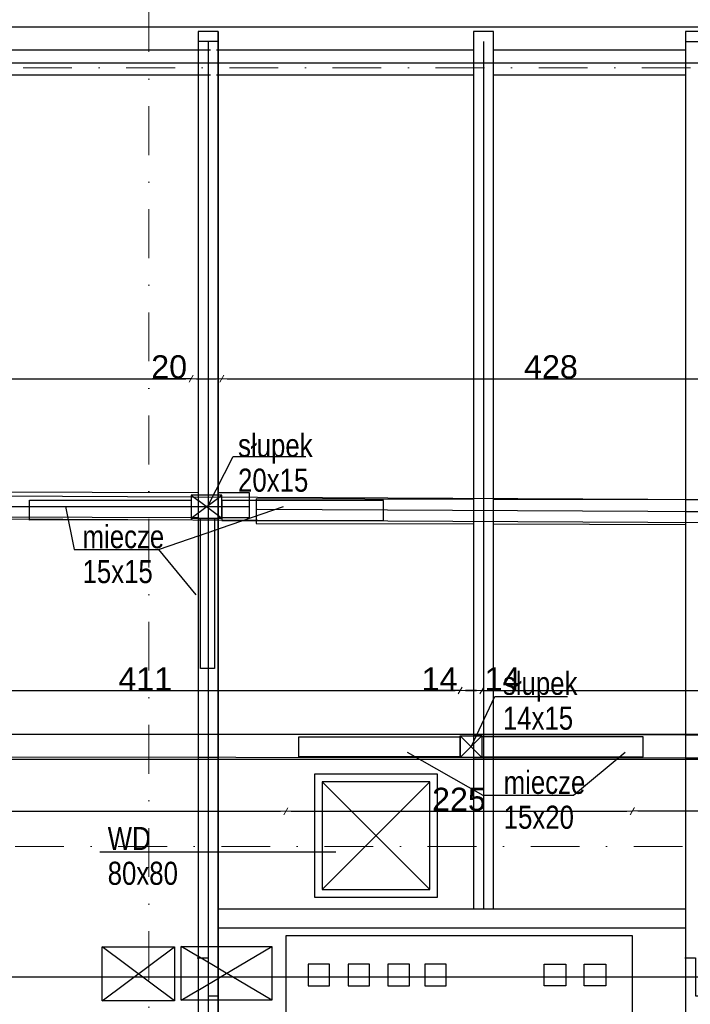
# Model space of a CAD drawing. Header units: millimetres. Extents: x 77315 to 2132699, y -120257 to -89040.
# Tile 49 of 56: x 642434 to 646794, y -110870 to -104469. Entities that reach past the tile are written whole.
import ezdxf

# ---------------------------------------------------------------- set-up
doc = ezdxf.new("R2010")
doc.units = ezdxf.units.MM
doc.header["$MEASUREMENT"] = 0
doc.linetypes.add('Dot & Dashed', pattern=[670.277762, 317.5, -176.388889, 0, -176.388874])
for name, color, linetype in [('detalokna', 7, 'Continuous'), ('DIM MALY', 7, 'Continuous'), ('drewno', 7, 'Continuous'), ('Nowe_0', 7, 'Continuous'), ('opisy inne', 7, 'Continuous'), ('OSIE', 7, 'Continuous'), ('platew', 7, 'Continuous'), ('podwaliny', 7, 'Continuous'), ('SCIANY_KONSTR', 7, 'Continuous'), ('Structural - Grid', 7, 'Continuous'), ('wiezba', 7, 'Continuous')]:
    doc.layers.add(name, color=color, linetype=linetype)
doc.styles.add('STYL_AUTOMATYCZNY_2', font='arial.ttf')
doc.styles.add('STYL_AUTOMATYCZNY_3', font='arial.ttf', dxfattribs={"width": 0.8})
doc.dimstyles.new('STYL_AUTOMATYCZNY__9', dxfattribs={"dimtxt": 150, "dimasz": 34.231941, "dimexe": 0.18, "dimexo": 0.0625, "dimgap": 0, "dimtad": 1, "dimtih": 1, "dimtoh": 1, "dimdec": 0, "dimlfac": 0.1, "dimzin": 0, "dimdsep": 46, "dimtxsty": 'STYL_AUTOMATYCZNY_2', "dimblk": 'ARROWHEAD_2', "dimblk1": 'ARROWHEAD_2', "dimblk2": 'ARROWHEAD_2', "dimcen": 0.09, "dimse1": 1, "dimse2": 1, "dimclrd": 5, "dimclre": 5, "dimclrt": 1, "dimadec": 0, "dimazin": 0, "dimtfac": 1, "dimtdec": 4, "dimtmove": 0, "dimatfit": 3, "dimfxl": 0, "dimtolj": 1, "dimtzin": 0, "dimarcsym": 0})

# ---------------------------------------------------------------- blocks, each defined once
blk = doc.blocks.new('ARROWHEAD_2')
at = {"color": 0, "linetype": 'Continuous', "lineweight": 0}
for p, q in [((0, 0), (-1, 0)), ((-0.38, -0.66), (0.38, 0.66))]:
    blk.add_line(p, q, dxfattribs=at)
blk = doc.blocks.new('*D1162', base_point=(536116.7, -11361.7))
at = {"layer": 'Defpoints', "color": 0}
for p in [(643548.9, -106803.5), (643548.9, -106866.9), (639578.9, -106962.5)]:
    blk.add_point(p, dxfattribs=at)
at = {"layer": 'DIM MALY', "color": 5, "lineweight": -2}
blk.add_line((639613.1, -106803.5), (643514.7, -106803.5), dxfattribs=at)
at = {"layer": 'DIM MALY', "color": 5, "lineweight": -2, "xscale": 34.23194115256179, "yscale": 34.23194115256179, "zscale": 34.23194115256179, "rotation": 180}
blk.add_blockref('ARROWHEAD_2', (639578.9, -106803.5), dxfattribs=at)
at = {"layer": 'DIM MALY', "color": 5, "lineweight": -2, "xscale": 34.23194115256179, "yscale": 34.23194115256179, "zscale": 34.23194115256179}
blk.add_blockref('ARROWHEAD_2', (643548.9, -106803.5), dxfattribs=at)
at = {"layer": 'DIM MALY', "color": 1, "insert": (641563.5, -106726.9), "char_height": 150, "attachment_point": 5, "style": 'STYL_AUTOMATYCZNY_2'}
blk.add_mtext('\\A1;397', dxfattribs=at)
blk = doc.blocks.new('*D1170', base_point=(536116.7, -11361.7))
at = {"layer": 'Defpoints', "color": 0}
for p in [(643548.9, -106803.5), (643548.9, -106866.9), (639578.9, -106962.5)]:
    blk.add_point(p, dxfattribs=at)
at = {"layer": 'DIM MALY', "color": 5, "lineweight": -2}
blk.add_line((639613.1, -106803.5), (643514.7, -106803.5), dxfattribs=at)
at = {"layer": 'DIM MALY', "color": 5, "lineweight": -2, "xscale": 34.23194115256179, "yscale": 34.23194115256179, "zscale": 34.23194115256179, "rotation": 180}
blk.add_blockref('ARROWHEAD_2', (639578.9, -106803.5), dxfattribs=at)
at = {"layer": 'DIM MALY', "color": 5, "lineweight": -2, "xscale": 34.23194115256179, "yscale": 34.23194115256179, "zscale": 34.23194115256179}
blk.add_blockref('ARROWHEAD_2', (643548.9, -106803.5), dxfattribs=at)
at = {"layer": 'DIM MALY', "color": 1, "insert": (641563.5, -106726.9), "char_height": 150, "attachment_point": 5, "style": 'STYL_AUTOMATYCZNY_2'}
blk.add_mtext('\\A1;397', dxfattribs=at)
blk = doc.blocks.new('*D1171', base_point=(536116.7, -11361.7))
at = {"layer": 'Defpoints', "color": 0}
for p in [(643748.9, -106803.5), (643548.9, -106866.9), (643748.9, -106908.5)]:
    blk.add_point(p, dxfattribs=at)
at = {"layer": 'DIM MALY', "color": 5, "lineweight": -2}
for p, q in [((643514.7, -106803.5), (643297.8, -106803.5)), ((643548.9, -106803.5), (643514.7, -106803.5)), ((643583.1, -106803.5), (643714.7, -106803.5))]:
    blk.add_line(p, q, dxfattribs=at)
at = {"layer": 'DIM MALY', "color": 5, "lineweight": -2, "xscale": 34.23194115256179, "yscale": 34.23194115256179, "zscale": 34.23194115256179, "rotation": 180}
blk.add_blockref('ARROWHEAD_2', (643548.9, -106803.5), dxfattribs=at)
at = {"layer": 'DIM MALY', "color": 5, "lineweight": -2, "xscale": 34.23194115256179, "yscale": 34.23194115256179, "zscale": 34.23194115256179}
blk.add_blockref('ARROWHEAD_2', (643748.9, -106803.5), dxfattribs=at)
at = {"layer": 'DIM MALY', "color": 1, "insert": (643406.2, -106726.9), "char_height": 150, "attachment_point": 5, "style": 'STYL_AUTOMATYCZNY_2'}
blk.add_mtext('\\A1;20', dxfattribs=at)
blk = doc.blocks.new('*D1179', base_point=(536116.7, -11361.7))
at = {"layer": 'Defpoints', "color": 0}
for p in [(643548.9, -106803.5), (643548.9, -106866.9), (639578.9, -106962.5)]:
    blk.add_point(p, dxfattribs=at)
at = {"layer": 'DIM MALY', "color": 5, "lineweight": -2}
blk.add_line((639613.1, -106803.5), (643514.7, -106803.5), dxfattribs=at)
at = {"layer": 'DIM MALY', "color": 5, "lineweight": -2, "xscale": 34.23194115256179, "yscale": 34.23194115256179, "zscale": 34.23194115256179, "rotation": 180}
blk.add_blockref('ARROWHEAD_2', (639578.9, -106803.5), dxfattribs=at)
at = {"layer": 'DIM MALY', "color": 5, "lineweight": -2, "xscale": 34.23194115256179, "yscale": 34.23194115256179, "zscale": 34.23194115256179}
blk.add_blockref('ARROWHEAD_2', (643548.9, -106803.5), dxfattribs=at)
at = {"layer": 'DIM MALY', "color": 1, "insert": (641563.5, -106726.9), "char_height": 150, "attachment_point": 5, "style": 'STYL_AUTOMATYCZNY_2'}
blk.add_mtext('\\A1;397', dxfattribs=at)
blk = doc.blocks.new('*D1180', base_point=(536116.7, -11361.7))
at = {"layer": 'Defpoints', "color": 0}
for p in [(643748.9, -106803.5), (643548.9, -106866.9), (643748.9, -106908.5)]:
    blk.add_point(p, dxfattribs=at)
at = {"layer": 'DIM MALY', "color": 5, "lineweight": -2}
for p, q in [((643514.7, -106803.5), (643297.8, -106803.5)), ((643548.9, -106803.5), (643514.7, -106803.5)), ((643583.1, -106803.5), (643714.7, -106803.5))]:
    blk.add_line(p, q, dxfattribs=at)
at = {"layer": 'DIM MALY', "color": 5, "lineweight": -2, "xscale": 34.23194115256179, "yscale": 34.23194115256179, "zscale": 34.23194115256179, "rotation": 180}
blk.add_blockref('ARROWHEAD_2', (643548.9, -106803.5), dxfattribs=at)
at = {"layer": 'DIM MALY', "color": 5, "lineweight": -2, "xscale": 34.23194115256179, "yscale": 34.23194115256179, "zscale": 34.23194115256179}
blk.add_blockref('ARROWHEAD_2', (643748.9, -106803.5), dxfattribs=at)
at = {"layer": 'DIM MALY', "color": 1, "insert": (643406.2, -106726.9), "char_height": 150, "attachment_point": 5, "style": 'STYL_AUTOMATYCZNY_2'}
blk.add_mtext('\\A1;20', dxfattribs=at)
blk = doc.blocks.new('*D1181', base_point=(536116.7, -11361.7))
at = {"layer": 'Defpoints', "color": 0}
for p in [(648028.9, -106803.5), (648028.9, -106808.4), (643748.9, -106908.5)]:
    blk.add_point(p, dxfattribs=at)
at = {"layer": 'DIM MALY', "color": 5, "lineweight": -2}
blk.add_line((643783.1, -106803.5), (647994.7, -106803.5), dxfattribs=at)
at = {"layer": 'DIM MALY', "color": 5, "lineweight": -2, "xscale": 34.23194115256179, "yscale": 34.23194115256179, "zscale": 34.23194115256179, "rotation": 180}
blk.add_blockref('ARROWHEAD_2', (643748.9, -106803.5), dxfattribs=at)
at = {"layer": 'DIM MALY', "color": 5, "lineweight": -2, "xscale": 34.23194115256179, "yscale": 34.23194115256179, "zscale": 34.23194115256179}
blk.add_blockref('ARROWHEAD_2', (648028.9, -106803.5), dxfattribs=at)
at = {"layer": 'DIM MALY', "color": 1, "insert": (645888.5, -106726.9), "char_height": 150, "attachment_point": 5, "style": 'STYL_AUTOMATYCZNY_2'}
blk.add_mtext('\\A1;428', dxfattribs=at)
blk = doc.blocks.new('*D1189', base_point=(536116.7, -11361.7))
at = {"layer": 'Defpoints', "color": 0}
for p in [(643548.9, -106803.5), (643548.9, -106866.9), (639578.9, -106962.5)]:
    blk.add_point(p, dxfattribs=at)
at = {"layer": 'DIM MALY', "color": 5, "lineweight": -2}
blk.add_line((639613.1, -106803.5), (643514.7, -106803.5), dxfattribs=at)
at = {"layer": 'DIM MALY', "color": 5, "lineweight": -2, "xscale": 34.23194115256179, "yscale": 34.23194115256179, "zscale": 34.23194115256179, "rotation": 180}
blk.add_blockref('ARROWHEAD_2', (639578.9, -106803.5), dxfattribs=at)
at = {"layer": 'DIM MALY', "color": 5, "lineweight": -2, "xscale": 34.23194115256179, "yscale": 34.23194115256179, "zscale": 34.23194115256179}
blk.add_blockref('ARROWHEAD_2', (643548.9, -106803.5), dxfattribs=at)
at = {"layer": 'DIM MALY', "color": 1, "insert": (641563.5, -106726.9), "char_height": 150, "attachment_point": 5, "style": 'STYL_AUTOMATYCZNY_2'}
blk.add_mtext('\\A1;397', dxfattribs=at)
blk = doc.blocks.new('*D1190', base_point=(536116.7, -11361.7))
at = {"layer": 'Defpoints', "color": 0}
for p in [(643748.9, -106803.5), (643548.9, -106866.9), (643748.9, -106908.5)]:
    blk.add_point(p, dxfattribs=at)
at = {"layer": 'DIM MALY', "color": 5, "lineweight": -2}
for p, q in [((643514.7, -106803.5), (643297.8, -106803.5)), ((643548.9, -106803.5), (643514.7, -106803.5)), ((643583.1, -106803.5), (643714.7, -106803.5))]:
    blk.add_line(p, q, dxfattribs=at)
at = {"layer": 'DIM MALY', "color": 5, "lineweight": -2, "xscale": 34.23194115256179, "yscale": 34.23194115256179, "zscale": 34.23194115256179, "rotation": 180}
blk.add_blockref('ARROWHEAD_2', (643548.9, -106803.5), dxfattribs=at)
at = {"layer": 'DIM MALY', "color": 5, "lineweight": -2, "xscale": 34.23194115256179, "yscale": 34.23194115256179, "zscale": 34.23194115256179}
blk.add_blockref('ARROWHEAD_2', (643748.9, -106803.5), dxfattribs=at)
at = {"layer": 'DIM MALY', "color": 1, "insert": (643406.2, -106726.9), "char_height": 150, "attachment_point": 5, "style": 'STYL_AUTOMATYCZNY_2'}
blk.add_mtext('\\A1;20', dxfattribs=at)
blk = doc.blocks.new('*D1191', base_point=(536116.7, -11361.7))
at = {"layer": 'Defpoints', "color": 0}
for p in [(648028.9, -106803.5), (648028.9, -106808.4), (643748.9, -106908.5)]:
    blk.add_point(p, dxfattribs=at)
at = {"layer": 'DIM MALY', "color": 5, "lineweight": -2}
blk.add_line((643783.1, -106803.5), (647994.7, -106803.5), dxfattribs=at)
at = {"layer": 'DIM MALY', "color": 5, "lineweight": -2, "xscale": 34.23194115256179, "yscale": 34.23194115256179, "zscale": 34.23194115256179, "rotation": 180}
blk.add_blockref('ARROWHEAD_2', (643748.9, -106803.5), dxfattribs=at)
at = {"layer": 'DIM MALY', "color": 5, "lineweight": -2, "xscale": 34.23194115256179, "yscale": 34.23194115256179, "zscale": 34.23194115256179}
blk.add_blockref('ARROWHEAD_2', (648028.9, -106803.5), dxfattribs=at)
at = {"layer": 'DIM MALY', "color": 1, "insert": (645888.5, -106726.9), "char_height": 150, "attachment_point": 5, "style": 'STYL_AUTOMATYCZNY_2'}
blk.add_mtext('\\A1;428', dxfattribs=at)
blk = doc.blocks.new('*D1200', base_point=(536116.7, -11361.7))
at = {"layer": 'Defpoints', "color": 0}
for p in [(643548.9, -106803.5), (643548.9, -106866.9), (639578.9, -106962.5)]:
    blk.add_point(p, dxfattribs=at)
at = {"layer": 'DIM MALY', "color": 5, "lineweight": -2}
blk.add_line((639613.1, -106803.5), (643514.7, -106803.5), dxfattribs=at)
at = {"layer": 'DIM MALY', "color": 5, "lineweight": -2, "xscale": 34.23194115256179, "yscale": 34.23194115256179, "zscale": 34.23194115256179, "rotation": 180}
blk.add_blockref('ARROWHEAD_2', (639578.9, -106803.5), dxfattribs=at)
at = {"layer": 'DIM MALY', "color": 5, "lineweight": -2, "xscale": 34.23194115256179, "yscale": 34.23194115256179, "zscale": 34.23194115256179}
blk.add_blockref('ARROWHEAD_2', (643548.9, -106803.5), dxfattribs=at)
at = {"layer": 'DIM MALY', "color": 1, "insert": (641563.5, -106726.9), "char_height": 150, "attachment_point": 5, "style": 'STYL_AUTOMATYCZNY_2'}
blk.add_mtext('\\A1;397', dxfattribs=at)
blk = doc.blocks.new('*D1201', base_point=(536116.7, -11361.7))
at = {"layer": 'Defpoints', "color": 0}
for p in [(643748.9, -106803.5), (643548.9, -106866.9), (643748.9, -106908.5)]:
    blk.add_point(p, dxfattribs=at)
at = {"layer": 'DIM MALY', "color": 5, "lineweight": -2}
for p, q in [((643514.7, -106803.5), (643297.8, -106803.5)), ((643548.9, -106803.5), (643514.7, -106803.5)), ((643583.1, -106803.5), (643714.7, -106803.5))]:
    blk.add_line(p, q, dxfattribs=at)
at = {"layer": 'DIM MALY', "color": 5, "lineweight": -2, "xscale": 34.23194115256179, "yscale": 34.23194115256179, "zscale": 34.23194115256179, "rotation": 180}
blk.add_blockref('ARROWHEAD_2', (643548.9, -106803.5), dxfattribs=at)
at = {"layer": 'DIM MALY', "color": 5, "lineweight": -2, "xscale": 34.23194115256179, "yscale": 34.23194115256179, "zscale": 34.23194115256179}
blk.add_blockref('ARROWHEAD_2', (643748.9, -106803.5), dxfattribs=at)
at = {"layer": 'DIM MALY', "color": 1, "insert": (643406.2, -106726.9), "char_height": 150, "attachment_point": 5, "style": 'STYL_AUTOMATYCZNY_2'}
blk.add_mtext('\\A1;20', dxfattribs=at)
blk = doc.blocks.new('*D1202', base_point=(536116.7, -11361.7))
at = {"layer": 'Defpoints', "color": 0}
for p in [(648028.9, -106803.5), (648028.9, -106808.4), (643748.9, -106908.5)]:
    blk.add_point(p, dxfattribs=at)
at = {"layer": 'DIM MALY', "color": 5, "lineweight": -2}
blk.add_line((643783.1, -106803.5), (647994.7, -106803.5), dxfattribs=at)
at = {"layer": 'DIM MALY', "color": 5, "lineweight": -2, "xscale": 34.23194115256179, "yscale": 34.23194115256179, "zscale": 34.23194115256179, "rotation": 180}
blk.add_blockref('ARROWHEAD_2', (643748.9, -106803.5), dxfattribs=at)
at = {"layer": 'DIM MALY', "color": 5, "lineweight": -2, "xscale": 34.23194115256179, "yscale": 34.23194115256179, "zscale": 34.23194115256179}
blk.add_blockref('ARROWHEAD_2', (648028.9, -106803.5), dxfattribs=at)
at = {"layer": 'DIM MALY', "color": 1, "insert": (645888.5, -106726.9), "char_height": 150, "attachment_point": 5, "style": 'STYL_AUTOMATYCZNY_2'}
blk.add_mtext('\\A1;428', dxfattribs=at)
blk = doc.blocks.new('*D1212', base_point=(536116.7, -11361.7))
at = {"layer": 'Defpoints', "color": 0}
for p in [(643548.9, -106803.5), (643548.9, -106866.9), (639578.9, -106962.5)]:
    blk.add_point(p, dxfattribs=at)
at = {"layer": 'DIM MALY', "color": 5, "lineweight": -2}
blk.add_line((639613.1, -106803.5), (643514.7, -106803.5), dxfattribs=at)
at = {"layer": 'DIM MALY', "color": 5, "lineweight": -2, "xscale": 34.23194115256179, "yscale": 34.23194115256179, "zscale": 34.23194115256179, "rotation": 180}
blk.add_blockref('ARROWHEAD_2', (639578.9, -106803.5), dxfattribs=at)
at = {"layer": 'DIM MALY', "color": 5, "lineweight": -2, "xscale": 34.23194115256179, "yscale": 34.23194115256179, "zscale": 34.23194115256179}
blk.add_blockref('ARROWHEAD_2', (643548.9, -106803.5), dxfattribs=at)
at = {"layer": 'DIM MALY', "color": 1, "insert": (641563.5, -106726.9), "char_height": 150, "attachment_point": 5, "style": 'STYL_AUTOMATYCZNY_2'}
blk.add_mtext('\\A1;397', dxfattribs=at)
blk = doc.blocks.new('*D1213', base_point=(536116.7, -11361.7))
at = {"layer": 'Defpoints', "color": 0}
for p in [(643748.9, -106803.5), (643548.9, -106866.9), (643748.9, -106908.5)]:
    blk.add_point(p, dxfattribs=at)
at = {"layer": 'DIM MALY', "color": 5, "lineweight": -2}
for p, q in [((643514.7, -106803.5), (643297.8, -106803.5)), ((643548.9, -106803.5), (643514.7, -106803.5)), ((643583.1, -106803.5), (643714.7, -106803.5))]:
    blk.add_line(p, q, dxfattribs=at)
at = {"layer": 'DIM MALY', "color": 5, "lineweight": -2, "xscale": 34.23194115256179, "yscale": 34.23194115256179, "zscale": 34.23194115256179, "rotation": 180}
blk.add_blockref('ARROWHEAD_2', (643548.9, -106803.5), dxfattribs=at)
at = {"layer": 'DIM MALY', "color": 5, "lineweight": -2, "xscale": 34.23194115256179, "yscale": 34.23194115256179, "zscale": 34.23194115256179}
blk.add_blockref('ARROWHEAD_2', (643748.9, -106803.5), dxfattribs=at)
at = {"layer": 'DIM MALY', "color": 1, "insert": (643406.2, -106726.9), "char_height": 150, "attachment_point": 5, "style": 'STYL_AUTOMATYCZNY_2'}
blk.add_mtext('\\A1;20', dxfattribs=at)
blk = doc.blocks.new('*D1214', base_point=(536116.7, -11361.7))
at = {"layer": 'Defpoints', "color": 0}
for p in [(648028.9, -106803.5), (648028.9, -106808.4), (643748.9, -106908.5)]:
    blk.add_point(p, dxfattribs=at)
at = {"layer": 'DIM MALY', "color": 5, "lineweight": -2}
blk.add_line((643783.1, -106803.5), (647994.7, -106803.5), dxfattribs=at)
at = {"layer": 'DIM MALY', "color": 5, "lineweight": -2, "xscale": 34.23194115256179, "yscale": 34.23194115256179, "zscale": 34.23194115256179, "rotation": 180}
blk.add_blockref('ARROWHEAD_2', (643748.9, -106803.5), dxfattribs=at)
at = {"layer": 'DIM MALY', "color": 5, "lineweight": -2, "xscale": 34.23194115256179, "yscale": 34.23194115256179, "zscale": 34.23194115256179}
blk.add_blockref('ARROWHEAD_2', (648028.9, -106803.5), dxfattribs=at)
at = {"layer": 'DIM MALY', "color": 1, "insert": (645888.5, -106726.9), "char_height": 150, "attachment_point": 5, "style": 'STYL_AUTOMATYCZNY_2'}
blk.add_mtext('\\A1;428', dxfattribs=at)
blk = doc.blocks.new('*D1233', base_point=(536116.7, -11361.7))
at = {"layer": 'Defpoints', "color": 0}
for p in [(645438.9, -108742.6), (645298.9, -108830.2), (645298.9, -109080.6)]:
    blk.add_point(p, dxfattribs=at)
at = {"layer": 'DIM MALY', "color": 5, "lineweight": -2}
for p, q in [((645404.7, -108830.2), (645333.1, -108830.2)), ((645438.9, -108830.2), (645473.1, -108830.2)), ((645473.1, -108830.2), (645673.3, -108830.2))]:
    blk.add_line(p, q, dxfattribs=at)
at = {"layer": 'DIM MALY', "color": 5, "lineweight": -2, "xscale": 34.23194115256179, "yscale": 34.23194115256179, "zscale": 34.23194115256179, "rotation": 180}
blk.add_blockref('ARROWHEAD_2', (645298.9, -108830.2), dxfattribs=at)
at = {"layer": 'DIM MALY', "color": 5, "lineweight": -2, "xscale": 34.23194115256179, "yscale": 34.23194115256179, "zscale": 34.23194115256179}
blk.add_blockref('ARROWHEAD_2', (645438.9, -108830.2), dxfattribs=at)
at = {"layer": 'DIM MALY', "color": 1, "insert": (645573.2, -108754.9), "char_height": 150, "attachment_point": 5, "style": 'STYL_AUTOMATYCZNY_2'}
blk.add_mtext('\\A1;14', dxfattribs=at)
blk = doc.blocks.new('*D1234', base_point=(536116.7, -11361.7))
at = {"layer": 'Defpoints', "color": 0}
for p in [(641188.9, -108762.7), (645298.9, -108830.2), (645298.9, -109080.6)]:
    blk.add_point(p, dxfattribs=at)
at = {"layer": 'DIM MALY', "color": 5, "lineweight": -2}
blk.add_line((641223.1, -108830.2), (645264.7, -108830.2), dxfattribs=at)
at = {"layer": 'DIM MALY', "color": 5, "lineweight": -2, "xscale": 34.23194115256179, "yscale": 34.23194115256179, "zscale": 34.23194115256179, "rotation": 180}
blk.add_blockref('ARROWHEAD_2', (641188.9, -108830.2), dxfattribs=at)
at = {"layer": 'DIM MALY', "color": 5, "lineweight": -2, "xscale": 34.23194115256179, "yscale": 34.23194115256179, "zscale": 34.23194115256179}
blk.add_blockref('ARROWHEAD_2', (645298.9, -108830.2), dxfattribs=at)
at = {"layer": 'DIM MALY', "color": 1, "insert": (643251.2, -108754.9), "char_height": 150, "attachment_point": 5, "style": 'STYL_AUTOMATYCZNY_2'}
blk.add_mtext('\\A1;411', dxfattribs=at)
blk = doc.blocks.new('*D1235', base_point=(536116.7, -11361.7))
at = {"layer": 'Defpoints', "color": 0}
for p in [(645438.9, -108742.6), (645438.9, -108830.2), (645298.9, -109080.6)]:
    blk.add_point(p, dxfattribs=at)
at = {"layer": 'DIM MALY', "color": 5, "lineweight": -2}
for p, q in [((645264.7, -108830.2), (645064.5, -108830.2)), ((645298.9, -108830.2), (645264.7, -108830.2)), ((645333.1, -108830.2), (645404.7, -108830.2))]:
    blk.add_line(p, q, dxfattribs=at)
at = {"layer": 'DIM MALY', "color": 5, "lineweight": -2, "xscale": 34.23194115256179, "yscale": 34.23194115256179, "zscale": 34.23194115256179, "rotation": 180}
blk.add_blockref('ARROWHEAD_2', (645298.9, -108830.2), dxfattribs=at)
at = {"layer": 'DIM MALY', "color": 5, "lineweight": -2, "xscale": 34.23194115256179, "yscale": 34.23194115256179, "zscale": 34.23194115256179}
blk.add_blockref('ARROWHEAD_2', (645438.9, -108830.2), dxfattribs=at)
at = {"layer": 'DIM MALY', "color": 1, "insert": (645164.6, -108754.9), "char_height": 150, "attachment_point": 5, "style": 'STYL_AUTOMATYCZNY_2'}
blk.add_mtext('\\A1;14', dxfattribs=at)
blk = doc.blocks.new('*D1243', base_point=(536116.7, -11361.7))
at = {"layer": 'Defpoints', "color": 0}
for p in [(649438.9, -108830.2), (645438.9, -109080.6), (649438.9, -109168.6)]:
    blk.add_point(p, dxfattribs=at)
at = {"layer": 'DIM MALY', "color": 5, "lineweight": -2}
blk.add_line((645473.1, -108830.2), (649404.7, -108830.2), dxfattribs=at)
at = {"layer": 'DIM MALY', "color": 5, "lineweight": -2, "xscale": 34.23194115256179, "yscale": 34.23194115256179, "zscale": 34.23194115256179, "rotation": 180}
blk.add_blockref('ARROWHEAD_2', (645438.9, -108830.2), dxfattribs=at)
at = {"layer": 'DIM MALY', "color": 5, "lineweight": -2, "xscale": 34.23194115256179, "yscale": 34.23194115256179, "zscale": 34.23194115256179}
blk.add_blockref('ARROWHEAD_2', (649438.9, -108830.2), dxfattribs=at)
at = {"layer": 'DIM MALY', "color": 1, "insert": (647438.5, -108753.6), "char_height": 150, "attachment_point": 5, "style": 'STYL_AUTOMATYCZNY_2'}
blk.add_mtext('\\A1;400', dxfattribs=at)
blk = doc.blocks.new('*D1244', base_point=(536116.7, -11361.7))
at = {"layer": 'Defpoints', "color": 0}
for p in [(649438.9, -108830.2), (645438.9, -109080.6), (649438.9, -109168.6)]:
    blk.add_point(p, dxfattribs=at)
at = {"layer": 'DIM MALY', "color": 5, "lineweight": -2}
blk.add_line((645473.1, -108830.2), (649404.7, -108830.2), dxfattribs=at)
at = {"layer": 'DIM MALY', "color": 5, "lineweight": -2, "xscale": 34.23194115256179, "yscale": 34.23194115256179, "zscale": 34.23194115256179, "rotation": 180}
blk.add_blockref('ARROWHEAD_2', (645438.9, -108830.2), dxfattribs=at)
at = {"layer": 'DIM MALY', "color": 5, "lineweight": -2, "xscale": 34.23194115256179, "yscale": 34.23194115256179, "zscale": 34.23194115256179}
blk.add_blockref('ARROWHEAD_2', (649438.9, -108830.2), dxfattribs=at)
at = {"layer": 'DIM MALY', "color": 1, "insert": (647438.5, -108753.6), "char_height": 150, "attachment_point": 5, "style": 'STYL_AUTOMATYCZNY_2'}
blk.add_mtext('\\A1;400', dxfattribs=at)
blk = doc.blocks.new('*D1286', base_point=(536116.7, -11361.7))
at = {"layer": 'Defpoints', "color": 0}
for p in [(649438.9, -108830.2), (645438.9, -109080.6), (649438.9, -109168.6)]:
    blk.add_point(p, dxfattribs=at)
at = {"layer": 'DIM MALY', "color": 5, "lineweight": -2}
blk.add_line((645473.1, -108830.2), (649404.7, -108830.2), dxfattribs=at)
at = {"layer": 'DIM MALY', "color": 5, "lineweight": -2, "xscale": 34.23194115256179, "yscale": 34.23194115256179, "zscale": 34.23194115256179, "rotation": 180}
blk.add_blockref('ARROWHEAD_2', (645438.9, -108830.2), dxfattribs=at)
at = {"layer": 'DIM MALY', "color": 5, "lineweight": -2, "xscale": 34.23194115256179, "yscale": 34.23194115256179, "zscale": 34.23194115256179}
blk.add_blockref('ARROWHEAD_2', (649438.9, -108830.2), dxfattribs=at)
at = {"layer": 'DIM MALY', "color": 1, "insert": (647438.5, -108753.6), "char_height": 150, "attachment_point": 5, "style": 'STYL_AUTOMATYCZNY_2'}
blk.add_mtext('\\A1;400', dxfattribs=at)
blk = doc.blocks.new('*D1591', base_point=(536116.7, -11361.7))
at = {"layer": 'Defpoints', "color": 0}
for p in [(654168.9, -103305.3), (623888.9, -103693.9), (654168.9, -105254.2)]:
    blk.add_point(p, dxfattribs=at)
at = {"layer": 'DIM MALY', "color": 5, "lineweight": -2}
blk.add_line((623923.1, -103305.3), (654134.7, -103305.3), dxfattribs=at)
at = {"layer": 'DIM MALY', "color": 5, "lineweight": -2, "xscale": 34.23194115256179, "yscale": 34.23194115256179, "zscale": 34.23194115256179, "rotation": 180}
blk.add_blockref('ARROWHEAD_2', (623888.9, -103305.3), dxfattribs=at)
at = {"layer": 'DIM MALY', "color": 5, "lineweight": -2, "xscale": 34.23194115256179, "yscale": 34.23194115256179, "zscale": 34.23194115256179}
blk.add_blockref('ARROWHEAD_2', (654168.9, -103305.3), dxfattribs=at)
at = {"layer": 'DIM MALY', "color": 1, "insert": (639028.8, -103228.7), "char_height": 150, "attachment_point": 5, "style": 'STYL_AUTOMATYCZNY_2'}
blk.add_mtext('\\A1;3028', dxfattribs=at)
blk = doc.blocks.new('*D1673', base_point=(536116.7, -11361.7))
at = {"layer": 'Defpoints', "color": 0}
for p in [(644164.5, -109614.8), (637863.9, -110089.2), (644164.5, -110569.9)]:
    blk.add_point(p, dxfattribs=at)
at = {"layer": 'DIM MALY', "color": 5, "lineweight": -2}
blk.add_line((637898.2, -109614.8), (644130.3, -109614.8), dxfattribs=at)
at = {"layer": 'DIM MALY', "color": 5, "lineweight": -2, "xscale": 34.23194115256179, "yscale": 34.23194115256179, "zscale": 34.23194115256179, "rotation": 180}
blk.add_blockref('ARROWHEAD_2', (637863.9, -109614.8), dxfattribs=at)
at = {"layer": 'DIM MALY', "color": 5, "lineweight": -2, "xscale": 34.23194115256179, "yscale": 34.23194115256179, "zscale": 34.23194115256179}
blk.add_blockref('ARROWHEAD_2', (644164.5, -109614.8), dxfattribs=at)
at = {"layer": 'DIM MALY', "color": 1, "insert": (641013.8, -109538.1), "char_height": 150, "attachment_point": 5, "style": 'STYL_AUTOMATYCZNY_2'}
blk.add_mtext('\\A1;630', dxfattribs=at)
blk = doc.blocks.new('*D1687', base_point=(536116.7, -11361.7))
at = {"layer": 'Defpoints', "color": 0}
for p in [(654168.9, -109613.4), (654168.9, -109851.6), (646418.9, -110605)]:
    blk.add_point(p, dxfattribs=at)
at = {"layer": 'DIM MALY', "color": 5, "lineweight": -2}
blk.add_line((646453.1, -109613.4), (654134.7, -109613.4), dxfattribs=at)
at = {"layer": 'DIM MALY', "color": 5, "lineweight": -2, "xscale": 34.23194115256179, "yscale": 34.23194115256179, "zscale": 34.23194115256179, "rotation": 180}
blk.add_blockref('ARROWHEAD_2', (646418.9, -109613.4), dxfattribs=at)
at = {"layer": 'DIM MALY', "color": 5, "lineweight": -2, "xscale": 34.23194115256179, "yscale": 34.23194115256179, "zscale": 34.23194115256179}
blk.add_blockref('ARROWHEAD_2', (654168.9, -109613.4), dxfattribs=at)
at = {"layer": 'DIM MALY', "color": 1, "insert": (650293.5, -109537.1), "char_height": 150, "attachment_point": 5, "style": 'STYL_AUTOMATYCZNY_2'}
blk.add_mtext('\\A1;775', dxfattribs=at)
blk = doc.blocks.new('*D1689', base_point=(536116.7, -11361.7))
at = {"layer": 'Defpoints', "color": 0}
for p in [(644164.5, -109614.8), (637863.9, -110089.2), (644164.5, -110569.9)]:
    blk.add_point(p, dxfattribs=at)
at = {"layer": 'DIM MALY', "color": 5, "lineweight": -2}
blk.add_line((637898.2, -109614.8), (644130.3, -109614.8), dxfattribs=at)
at = {"layer": 'DIM MALY', "color": 5, "lineweight": -2, "xscale": 34.23194115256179, "yscale": 34.23194115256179, "zscale": 34.23194115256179, "rotation": 180}
blk.add_blockref('ARROWHEAD_2', (637863.9, -109614.8), dxfattribs=at)
at = {"layer": 'DIM MALY', "color": 5, "lineweight": -2, "xscale": 34.23194115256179, "yscale": 34.23194115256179, "zscale": 34.23194115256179}
blk.add_blockref('ARROWHEAD_2', (644164.5, -109614.8), dxfattribs=at)
at = {"layer": 'DIM MALY', "color": 1, "insert": (641013.8, -109538.1), "char_height": 150, "attachment_point": 5, "style": 'STYL_AUTOMATYCZNY_2'}
blk.add_mtext('\\A1;630', dxfattribs=at)
blk = doc.blocks.new('*D1690', base_point=(536116.7, -11361.7))
at = {"layer": 'Defpoints', "color": 0}
for p in [(646416.9, -109614.8), (646416.9, -110085.7), (644164.5, -110569.9)]:
    blk.add_point(p, dxfattribs=at)
at = {"layer": 'DIM MALY', "color": 5, "lineweight": -2}
blk.add_line((644198.7, -109614.8), (646382.7, -109614.8), dxfattribs=at)
at = {"layer": 'DIM MALY', "color": 5, "lineweight": -2, "xscale": 34.23194115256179, "yscale": 34.23194115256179, "zscale": 34.23194115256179, "rotation": 180}
blk.add_blockref('ARROWHEAD_2', (644164.5, -109614.8), dxfattribs=at)
at = {"layer": 'DIM MALY', "color": 5, "lineweight": -2, "xscale": 34.23194115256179, "yscale": 34.23194115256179, "zscale": 34.23194115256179}
blk.add_blockref('ARROWHEAD_2', (646416.9, -109614.8), dxfattribs=at)
at = {"layer": 'DIM MALY', "color": 1, "insert": (645290.3, -109538.2), "char_height": 150, "attachment_point": 5, "style": 'STYL_AUTOMATYCZNY_2'}
blk.add_mtext('\\A1;225', dxfattribs=at)
blk = doc.blocks.new('*D1701', base_point=(536116.7, -11361.7))
at = {"layer": 'Defpoints', "color": 0}
for p in [(654513.9, -102898.8), (654513.9, -104516.9), (623533.9, -104920.9)]:
    blk.add_point(p, dxfattribs=at)
at = {"layer": 'DIM MALY', "color": 5, "lineweight": -2}
blk.add_line((623568.1, -102898.8), (654479.7, -102898.8), dxfattribs=at)
at = {"layer": 'DIM MALY', "color": 5, "lineweight": -2, "xscale": 34.23194115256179, "yscale": 34.23194115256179, "zscale": 34.23194115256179, "rotation": 180}
blk.add_blockref('ARROWHEAD_2', (623533.9, -102898.8), dxfattribs=at)
at = {"layer": 'DIM MALY', "color": 5, "lineweight": -2, "xscale": 34.23194115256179, "yscale": 34.23194115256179, "zscale": 34.23194115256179}
blk.add_blockref('ARROWHEAD_2', (654513.9, -102898.8), dxfattribs=at)
at = {"layer": 'DIM MALY', "color": 1, "insert": (639023.8, -102822.2), "char_height": 150, "attachment_point": 5, "style": 'STYL_AUTOMATYCZNY_2'}
blk.add_mtext('\\A1;3098', dxfattribs=at)

msp = doc.modelspace()

# ---------------------------------------------------------------- linework, layer by layer
at = {"layer": 'Nowe_0'}
msp.add_lwpolyline([(642971.6, -110497), (643441.6, -110497), (643441.6, -110847), (642971.6, -110847)], close=True, dxfattribs=at)
for points in [[(642971.6, -110847), (643441.6, -110497)], [(643441.6, -110847), (642971.6, -110497)]]:
    msp.add_lwpolyline(points, dxfattribs=at)
at = {"layer": 'opisy inne'}
for points in [[(645368.9, -109195.5), (645523.8, -108869.4), (645996.4, -108869.4)], [(644953.4, -109230.4), (645446, -109510.1), (646033.9, -109510.1), (646370.7, -109230.4)]]:
    msp.add_lwpolyline(points, dxfattribs=at)
at = {"layer": 'OSIE'}
msp.add_line((645448.9, -104610.4), (645448.9, -110248.8), dxfattribs=at)
at = {"layer": 'podwaliny'}
msp.add_lwpolyline([(645383.9, -107587.4), (643972.1, -107584.6), (643972.1, -107744.6), (645383.9, -107747.4)], dxfattribs=at)
at = {"layer": 'SCIANY_KONSTR'}
for points in [[(644164.5, -110933.9), (646418.9, -110933.9), (646418.9, -110423.9), (644164.5, -110423.9)], [(644308.9, -110748.9), (644448.9, -110748.9), (644448.9, -110608.9), (644308.9, -110608.9)], [(644568.9, -110748.9), (644708.9, -110748.9), (644708.9, -110608.9), (644568.9, -110608.9)], [(644828.9, -110748.9), (644968.9, -110748.9), (644968.9, -110608.9), (644828.9, -110608.9)], [(645067.7, -110748.9), (645207.7, -110748.9), (645207.7, -110608.9), (645067.7, -110608.9)], [(645984.2, -110748.9), (645844.2, -110748.9), (645844.2, -110608.9), (645984.2, -110608.9)], [(646244.2, -110748.9), (646104.2, -110748.9), (646104.2, -110608.9), (646244.2, -110608.9)]]:
    msp.add_lwpolyline(points, close=True, dxfattribs=at)
at = {"layer": 'Structural - Grid', "linetype": 'Dot & Dashed', "lineweight": 15}
msp.add_line((643274.8, -118756.7), (643274.8, -101901.3), dxfattribs=at)
at = {"layer": 'wiezba'}
for p, q in [((645513.9, -104546.9), (645383.9, -104546.9)), ((645383.9, -104546.9), (645383.9, -110248.8)), ((645513.9, -110248.8), (645513.9, -104546.9)), ((645438.9, -109265.5), (645298.9, -109125.5)), ((645438.9, -109125.5), (645298.9, -109265.5)), ((644400.7, -110124.1), (645100.7, -109424.1)), ((644400.7, -109424.1), (645100.7, -110124.1))]:
    msp.add_line(p, q, dxfattribs=at)
for points in [[(643548.3, -107720.6), (642498.9, -107723.3), (642498.9, -107593.3), (643548.9, -107593.3)], [(645298.9, -109260.5), (644248.9, -109260.5), (644248.9, -109130.5), (645298.9, -109130.5)], [(645438.9, -109265.5), (645298.9, -109265.5), (645298.9, -109125.5), (645438.9, -109125.5)], [(645438.9, -109260.5), (646488.9, -109260.5), (646488.9, -109130.5), (645438.9, -109130.5)], [(644350.7, -110174.1), (645150.7, -110174.1), (645150.7, -109374.1), (644350.7, -109374.1)], [(644400.7, -110124.1), (645100.7, -110124.1), (645100.7, -109424.1), (644400.7, -109424.1)]]:
    msp.add_lwpolyline(points, close=True, dxfattribs=at)

# ---------------------------------------------------------------- texts
at = {"layer": 'opisy inne', "char_height": 150, "attachment_point": 1, "line_spacing_factor": 0.906268, "style": 'STYL_AUTOMATYCZNY_3'}
for s, insert in [('\\A1;{\\pql;\\fArial|b0|i0|c238|p0;\\W0.800000;słupek\\P\\pql;\\fArial|b0|i0|c238|p0;\\W0.800000;20x15}', (643854.1, -107161.2)), ('\\A1;{\\pql;\\fArial|b0|i0|c238|p0;\\W0.800000;miecze    \\P\\pql;\\fArial|b0|i0|c238|p0;\\W0.800000;15x15}', (642843, -107755.2)), ('\\A1;{\\pql;\\fArial|b0|i0|c238|p0;\\W0.800000;słupek\\P\\pql;\\fArial|b0|i0|c238|p0;\\W0.800000;14x15}', (645575.8, -108708.3)), ('\\A1;{\\pql;\\fArial|b0|i0|c238|p0;\\W0.800000;miecze    \\P\\pql;\\fArial|b0|i0|c238|p0;\\W0.800000;15x20}', (645581, -109352.3)), ('\\A1;{\\pql;\\fArial|b0|i0|c238|p0;\\W0.800000;WD\\P\\pql;\\fArial|b0|i0|c238|p0;\\W0.800000;80x80}', (643006.5, -109716.7))]:
    msp.add_mtext(s, dxfattribs=dict(at, insert=insert))

# ---------------------------------------------------------------- dimensions: what is measured, and where the dimension line sits
at = {"layer": 'DIM MALY'}
for base, p1, p2, picture, middle in [((643548.9, -106803.5), (639578.9, -106962.5), (643548.9, -106866.9), '*D1162', (641563.5, -106803.5)), ((643548.9, -106803.5), (639578.9, -106962.5), (643548.9, -106866.9), '*D1170', (641563.5, -106803.5)), ((643548.9, -106803.5), (639578.9, -106962.5), (643548.9, -106866.9), '*D1179', (641563.5, -106803.5)), ((643548.9, -106803.5), (639578.9, -106962.5), (643548.9, -106866.9), '*D1189', (641563.5, -106803.5)), ((643548.9, -106803.5), (639578.9, -106962.5), (643548.9, -106866.9), '*D1200', (641563.5, -106803.5)), ((643548.9, -106803.5), (639578.9, -106962.5), (643548.9, -106866.9), '*D1212', (641563.5, -106803.5)), ((645438.9, -108830.2), (645298.9, -109080.6), (645438.9, -108742.6), '*D1235', (645164.6, -108830.2)), ((646416.9, -109614.8), (644164.5, -110569.9), (646416.9, -110085.7), '*D1690', (645290.3, -109614.8))]:
    dim = msp.add_linear_dim(base=base, p1=p1, p2=p2, dimstyle='STYL_AUTOMATYCZNY__9', dxfattribs=at)
    dim.commit()
    dim.dimension.update_dxf_attribs({"geometry": picture, "text_midpoint": middle, "dimtype": 160})
dim = msp.add_linear_dim(base=(645298.9, -108830.2), p1=(645438.9, -108742.6), p2=(645298.9, -109080.6), angle=180, dimstyle='STYL_AUTOMATYCZNY__9', dxfattribs=at)
dim.commit()
dim.dimension.update_dxf_attribs({"geometry": '*D1233', "text_midpoint": (645573.2, -108830.2), "dimtype": 160})

# ---------------------------------------------------------------- wipeouts: each hides what was drawn before it
at = {"ltscale": 2612543.826000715}
msp.add_wipeout([(643724.3, -104546.9), (643594.3, -104546.9), (643594.3, -116836.4), (643724.3, -116836.4)], dxfattribs=at).dxf.layer = 'drewno'
at = {"ltscale": 2625039.325442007}
msp.add_wipeout([(646763.9, -104546.9), (646763.9, -116836.4), (646893.9, -116836.4), (646893.9, -104546.9)], dxfattribs=at).dxf.layer = 'drewno'

# ---------------------------------------------------------------- next in the draw order: linework, layer by layer
at = {"layer": 'detalokna'}
msp.add_lwpolyline([(623533.9, -112624.5), (623533.9, -116866.8), (654513.9, -116866.9), (654513.9, -104516.9), (623507, -104516.9), (623507, -108914.5)], dxfattribs=at)
at = {"layer": 'drewno', "flags": 128}
for points in [[(643724.3, -104546.9), (643594.3, -104546.9), (643594.3, -116836.4), (643724.3, -116836.4)], [(646763.9, -104546.9), (646763.9, -116836.4), (646893.9, -116836.4), (646893.9, -104546.9)]]:
    msp.add_lwpolyline(points, close=True, dxfattribs=at)
at = {"layer": 'Nowe_0'}
msp.add_lwpolyline([(643484.5, -110493.9), (644074.5, -110493.9), (644074.5, -110843.9), (643484.5, -110843.9)], close=True, dxfattribs=at)
for points in [[(643484.5, -110843.9), (644074.5, -110493.9)], [(644074.5, -110843.9), (643484.5, -110493.9)]]:
    msp.add_lwpolyline(points, dxfattribs=at)
at = {"layer": 'opisy inne'}
msp.add_line((643336.3, -107913), (643579.1, -108207.3), dxfattribs=at)
for points in [[(643655.6, -107635.5), (643822.9, -107309.4), (644295.5, -107309.4)], [(642732.4, -107633.3), (642788.1, -107913), (643336.3, -107913), (644149.7, -107633.3)], [(642954.4, -109877.9), (644489.7, -109877.9)]]:
    msp.add_lwpolyline(points, dxfattribs=at)
at = {"layer": 'OSIE'}
for p, q in [((643659.3, -104610.4), (643659.3, -116836.9)), ((654122.8, -104751.9), (623866.8, -104751.9)), ((643928.9, -107635.5), (632891.5, -107635.5)), ((654168.9, -107705.7), (643978.9, -107654.2)), ((623016.9, -110691.9), (655149.7, -110691.9))]:
    msp.add_line(p, q, dxfattribs=at)
at = {"layer": 'platew'}
for p, q in [((626868.9, -107488.5), (649654.3, -107602)), ((627019.3, -107638.4), (649654.3, -107750.9)), ((628673.9, -109096.7), (648243.9, -109118.9)), ((628825, -109246.9), (648243.9, -109268.9))]:
    msp.add_line(p, q, dxfattribs=at)
at = {"layer": 'podwaliny'}
for p, q in [((643673.9, -104666.9), (642244.3, -104666.9)), ((645383.9, -104666.9), (643713.9, -104666.9)), ((646763.9, -104666.9), (645513.9, -104666.9)), ((642244.3, -104826.9), (643673.9, -104826.9)), ((643713.9, -104826.9), (645383.9, -104826.9)), ((645513.9, -104826.9), (646763.9, -104826.9))]:
    msp.add_line(p, q, dxfattribs=at)
for points in [[(643594.3, -107544.4), (640833.9, -107536)], [(643928.9, -107705.5), (643928.9, -107545.5), (643724.3, -107544.8)], [(646763.9, -107590.1), (645513.9, -107587.6)], [(640833.9, -107696), (643594.3, -107704.4)], [(643724.3, -107704.8), (643928.9, -107705.5)], [(645513.9, -107747.6), (646763.9, -107750.1)], [(649581.8, -109115.5), (638234.3, -109115.5)], [(638234.3, -109275.5), (649415.3, -109275.5)]]:
    msp.add_lwpolyline(points, dxfattribs=at)
at = {"layer": 'Structural - Grid', "linetype": 'Dot & Dashed', "lineweight": 15}
for p, q in [((654841.1, -104781.9), (616896.7, -104781.9)), ((656800.1, -109844.2), (614931.3, -109844.2))]:
    msp.add_line(p, q, dxfattribs=at)
at = {"layer": 'wiezba'}
for p, q in [((643594.3, -104546.9), (643594.3, -116836.4)), ((643724.3, -104546.9), (643724.3, -116836.4)), ((646763.9, -104546.9), (646763.9, -116836.4)), ((643724.3, -104610.4), (643594.3, -104610.4)), ((646763.9, -104610.4), (646893.9, -104610.4)), ((643548.9, -107709.4), (643748.9, -107559.4)), ((643548.9, -107559.4), (643748.9, -107709.4)), ((643724.3, -110248.8), (646763.9, -110248.8)), ((643724.3, -110372.7), (646763.9, -110372.7))]:
    msp.add_line(p, q, dxfattribs=at)
for points in [[(643548.9, -107709.4), (643748.9, -107709.4), (643748.9, -107559.4), (643548.9, -107559.4)], [(643748.9, -107724.4), (644798.9, -107724.4), (644798.9, -107594.4), (643748.9, -107594.4)], [(643700.6, -107709.4), (643700.6, -108686.6), (643610.6, -108686.6), (643610.6, -107709.4)]]:
    msp.add_lwpolyline(points, close=True, dxfattribs=at)
for points in [[(643589.3, -110567.4), (643659.3, -110567.4), (643659.3, -110815.8), (643729.3, -110815.8)], [(646758.9, -110567.4), (646828.9, -110567.4), (646828.9, -110815.8), (646898.9, -110815.8)]]:
    msp.add_lwpolyline(points, dxfattribs=at)

# ---------------------------------------------------------------- next in the draw order: dimensions: what is measured, and where the dimension line sits
at = {"layer": 'DIM MALY'}
for base, p1, p2, picture, middle in [((654513.9, -102898.8), (623533.9, -104920.9), (654513.9, -104516.9), '*D1701', (639023.8, -102898.8)), ((654168.9, -103305.3), (623888.9, -103693.9), (654168.9, -105254.2), '*D1591', (639028.8, -103305.3)), ((643748.9, -106803.5), (643548.9, -106866.9), (643748.9, -106908.5), '*D1171', (643406.2, -106803.5)), ((643748.9, -106803.5), (643548.9, -106866.9), (643748.9, -106908.5), '*D1180', (643406.2, -106803.5)), ((643748.9, -106803.5), (643548.9, -106866.9), (643748.9, -106908.5), '*D1190', (643406.2, -106803.5)), ((643748.9, -106803.5), (643548.9, -106866.9), (643748.9, -106908.5), '*D1201', (643406.2, -106803.5)), ((643748.9, -106803.5), (643548.9, -106866.9), (643748.9, -106908.5), '*D1213', (643406.2, -106803.5)), ((648028.9, -106803.5), (643748.9, -106908.5), (648028.9, -106808.4), '*D1181', (645888.5, -106803.5)), ((648028.9, -106803.5), (643748.9, -106908.5), (648028.9, -106808.4), '*D1191', (645888.5, -106803.5)), ((648028.9, -106803.5), (643748.9, -106908.5), (648028.9, -106808.4), '*D1202', (645888.5, -106803.5)), ((648028.9, -106803.5), (643748.9, -106908.5), (648028.9, -106808.4), '*D1214', (645888.5, -106803.5)), ((645298.9, -108830.2), (641188.9, -108762.7), (645298.9, -109080.6), '*D1234', (643251.2, -108830.2)), ((649438.9, -108830.2), (645438.9, -109080.6), (649438.9, -109168.6), '*D1243', (647438.5, -108830.2)), ((649438.9, -108830.2), (645438.9, -109080.6), (649438.9, -109168.6), '*D1244', (647438.5, -108830.2)), ((649438.9, -108830.2), (645438.9, -109080.6), (649438.9, -109168.6), '*D1286', (647438.5, -108830.2)), ((644164.5, -109614.8), (637863.9, -110089.2), (644164.5, -110569.9), '*D1673', (641013.8, -109614.8)), ((644164.5, -109614.8), (637863.9, -110089.2), (644164.5, -110569.9), '*D1689', (641013.8, -109614.8)), ((654168.9, -109613.4), (646418.9, -110605), (654168.9, -109851.6), '*D1687', (650293.5, -109613.4))]:
    dim = msp.add_linear_dim(base=base, p1=p1, p2=p2, dimstyle='STYL_AUTOMATYCZNY__9', dxfattribs=at)
    dim.commit()
    dim.dimension.update_dxf_attribs({"geometry": picture, "text_midpoint": middle, "dimtype": 160})

doc.saveas('drawing.dxf')
